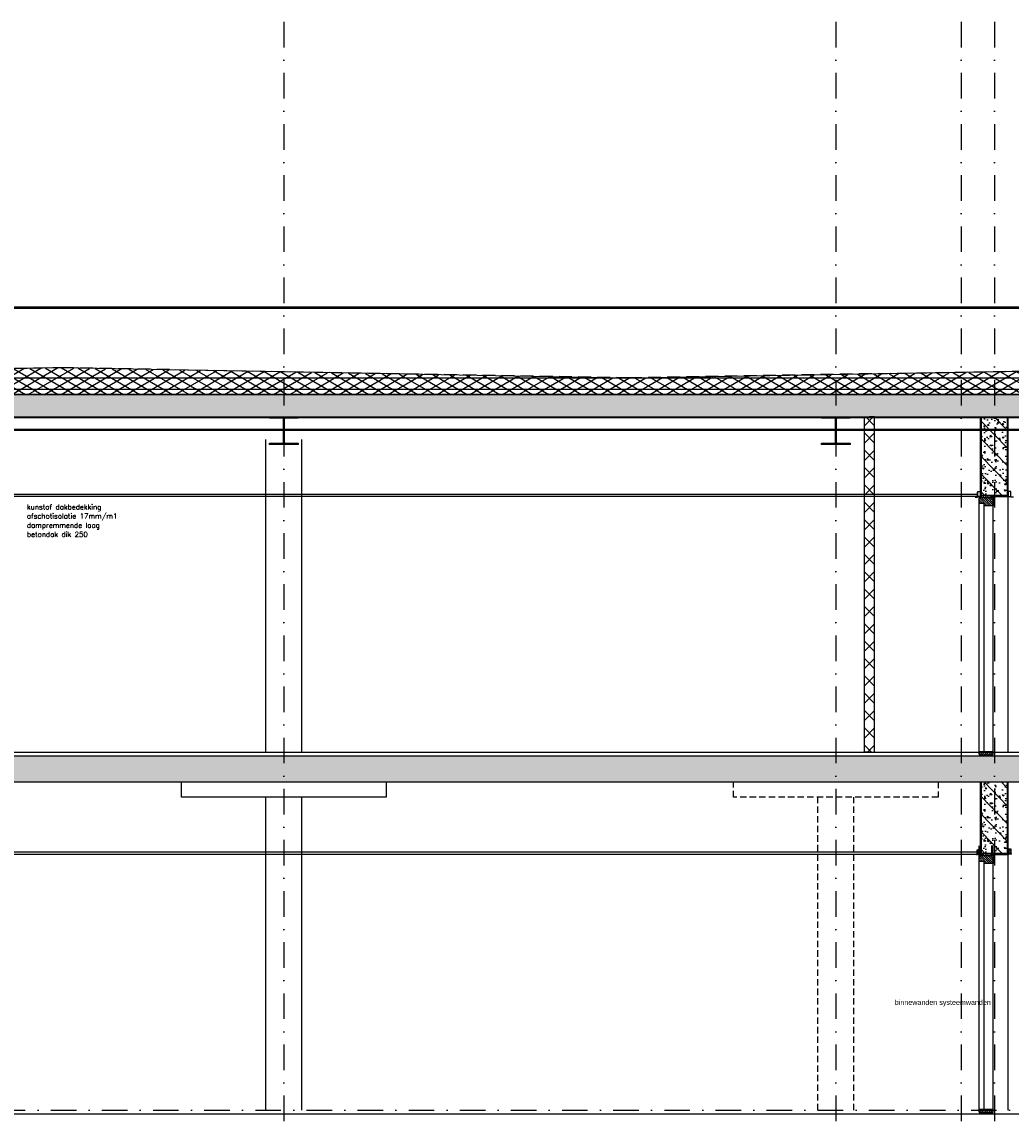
# Model space of a CAD drawing. Extents: x 0 to 317513, y 0 to 193913.
# Tile 82 of 105: x 223059 to 232737, y 157459 to 168143. Entities that reach past the tile are written whole.
import ezdxf

# ---------------------------------------------------------------- set-up
doc = ezdxf.new("R2010")
doc.units = 0
doc.header["$LTSCALE"] = 20
doc.header["$MEASUREMENT"] = 0
doc.header["$PDSIZE"] = -1
for name, pattern in [('DASHDOT', [25, 12.5, -6.25, 0, -6.25]), ('DD1', [2.66667, 1.66667, -0.5, 0, -0.5]), ('HIDDEN', [9.375, 6.25, -3.125]), ('HIDDEN2', [4.6875, 3.125, -1.5625])]:
    doc.linetypes.add(name, pattern=pattern)
doc.layers.get('0').update_dxf_attribs({"linetype": 'CONTINUOUS'})
for name, color, linetype in [('A--01A1_ACEER', 1, 'CONTINUOUS'), ('A--A21--_F-23-', 9, 'CONTINUOUS'), ('A--A22--_F123-', 9, 'CONTINUOUS'), ('A--A23--_F--3-', 9, 'CONTINUOUS'), ('A--A25--_F--3-', 9, 'CONTINUOUS'), ('A--A31--_F--3-', 9, 'CONTINUOUS'), ('A--L13D3_VLOEREN', 3, 'CONTINUOUS'), ('A--L21--', 3, 'CONTINUOUS'), ('A--L21--_F-23-', 4, 'CONTINUOUS'), ('A--L21D1_BUITENWAND', 1, 'CONTINUOUS'), ('A--L21DC1_BUITENWAND', 1, 'HIDDEN'), ('A--L22--', 3, 'CONTINUOUS'), ('A--L22--_F--3-', 7, 'CONTINUOUS'), ('A--L23--', 7, 'CONTINUOUS'), ('A--L23--_F--3-', 7, 'CONTINUOUS'), ('A--L25--', 7, 'CONTINUOUS'), ('A--L25--_F-23-', 7, 'CONTINUOUS'), ('A--L27DC4_DAKEN', 4, 'HIDDEN'), ('A--L28--', 7, 'CONTINUOUS'), ('A--L28--_F--3-', 1, 'CONTINUOUS'), ('A--L28D1_KONSTRUKTIES', 1, 'CONTINUOUS'), ('A--L28DC1_KONSTRUKTIES', 1, 'HIDDEN2'), ('A--L31--_F--3-', 7, 'CONTINUOUS'), ('A--L35--', 7, 'CONTINUOUS'), ('A--L35-D2-_PLAFONDS', 2, 'CONTINUOUS'), ('A--L35-D4-_PLAFONDS', 4, 'CONTINUOUS'), ('A--T$1A-_F123_20', 1, 'CONTINUOUS'), ('A--T01A-25_TEKST', 2, 'CONTINUOUS'), ('STRAMIEN', 8, 'DD1'), ('X--LR---_CP', 7, 'CONTINUOUS')]:
    doc.layers.add(name, color=color, linetype=linetype)
doc.styles.add('EB2', font='ARIAL.TTF')
doc.styles.add('HIEMSTRA', font='romans.shx')
pattern_1 = [(134, (397244.69, 58203.42), (86.320776, 83.359004), []), (129, (397244.69, 58203.42), (-143.64922, -10.04493), [15, -165]), (184, (397244.69, 58203.42), (30.37155, 149.9312), [12, -132]), (78.5486, (397232.72, 58202.59), (-113.27778, 139.88618), [12.74804, -140.22842]), (132.8158, (397245.38, 58243.42), (-213.99344, -29.37358), [22.5, -247.5]), (82.3644, (397227.55, 58240.97), (-183.50393, 198.05632), [19.12206, -210.3426]), (187.8158, (397245.38, 58243.42), (-183.50378, 198.05647), [18, -198]), (158, (397225.21, 58233.77), (-120.76856, -78.42802), [15, -165]), (213, (397225.21, 58233.77), (-46.12453, 145.85721), [12, -132]), (107.5486, (397215.15, 58227.23), (-166.893145, 67.42906), [12.74804, -140.22842]), (141.5, (397244.686, 58203.424), (-1.269641, 66.611074), [0, -130.4, 0, -134, 0, -132.5]), (171.5, (397244.686, 58203.424), (-51.229207, 79.788568), [0, -76.4, 0, -127.4, 0, -50.5]), (211.5, (397289.28, 58202.645), (-106.826954, -2.64699), [0, -50, 0, -156, 0, -207]), (221.5, (397309.28, 58202.3), (-116.270055, 22.053548), [0, -65, 0, -103.6, 0, -147]), (221.5, (397309.28, 58202.3), (-116.270055, 22.053548), [0, -65, 0, -103.6, 0, -147])]

# ---------------------------------------------------------------- blocks, each defined once
blk = doc.blocks.new('Q020259-')
at = {"layer": 'A--A25--_F--3-'}
h = blk.add_hatch(dxfattribs=at)
h.set_pattern_fill('ALFALINE', color=256, scale=15, style=0, pattern_type=2)
h.set_pattern_definition([(45, (0, 0), (-10.6066, 10.6066), [])])
h.paths.add_polyline_path([(0, 0), (0, 46), (28, 46), (28, 0)])
at = {"layer": 'A--L25--_F-23-', "color": 2, "linetype": 'Continuous'}
blk.add_lwpolyline([(0, 0), (0, 46), (28, 46), (28, 0)], close=True, dxfattribs=at)
at = {"layer": 'X--LR---_CP'}
for p in [(0, 0), (0, 0), (28, 0)]:
    blk.add_point(p, dxfattribs=at)
blk = doc.blocks.new('*U826')
at = {"layer": 'A--A22--_F123-', "linetype": 'Continuous'}
h = blk.add_hatch(dxfattribs=at)
h.set_pattern_fill('ALFAKRS', color=256, scale=120, style=0)
h.set_pattern_definition([(45, (-231351.47, -160998.57), (-84.852814, 84.852814), []), (135, (-231351.47, -160998.57), (-84.852814, -84.852814), [])])
h.paths.add_polyline_path([(0, 0), (-50, 0), (-50, 3281), (0, 3281), (50, 3281), (50, 0)])
at = {"layer": 'A--L22--_F--3-', "color": 3, "linetype": 'Continuous'}
for points in [[(0, 0), (-50, 0), (-50, 3281), (0, 3281)], [(0, 0), (50, 0), (50, 3281), (0, 3281)]]:
    blk.add_lwpolyline(points, dxfattribs=at)
blk = doc.blocks.new('*U783')
at = {"layer": 'A--L23--_F--3-', "color": 2, "linetype": 'Continuous'}
blk.add_lwpolyline([(0, 0), (0, 20), (18229, 20), (18229, 0)], dxfattribs=at)
blk = doc.blocks.new('*U776')
at = {"layer": 'A--L23--_F--3-', "color": 2, "linetype": 'Continuous'}
blk.add_lwpolyline([(0, 0), (0, -20), (-14053, -20), (-14053, 0)], dxfattribs=at)
blk = doc.blocks.new('Q020497-')
at = {"layer": 'A--L28--_F--3-', "color": 4, "linetype": 'Continuous'}
blk.add_lwpolyline([(140, -135), (-140, -135), (-140, -122), (-16, -122, 0.414214), (-4, -110), (-4, 110, 0.414214), (-16, 122), (-140, 122), (-140, 135), (140, 135), (140, 122), (16, 122, 0.414214), (4, 110), (4, -110, 0.414214), (16, -122), (140, -122)], format="xyb", close=True, dxfattribs=at)
at = {"layer": 'X--LR---_CP'}
for p in [(-4, 0), (0, 0), (4, 0)]:
    blk.add_point(p, dxfattribs=at)

msp = doc.modelspace()

# ---------------------------------------------------------------- hatches: boundary and pattern name
at = {"layer": 'A--A21--_F-23-'}
h = msp.add_hatch(dxfattribs=at)
h.set_pattern_fill('ALFAISO', color=256, scale=80, angle=270, style=0, pattern_type=2)
h.set_pattern_definition([(330, (88308.34, 68743.42), (40, 69.282032), []), (30, (88308.34, 68743.42), (-40, 69.282032), [])])
h.paths.add_polyline_path([(217925.6, 164499.3), (239022.3, 164499.3), (239022.3, 164827.9), (229031, 164658.4), (228930.8, 164658.9), (223440.9, 164758), (217925.6, 164657.5)])
at = {"layer": 'A--A23--_F--3-'}
h = msp.add_hatch(dxfattribs=at)
h.set_pattern_fill('ALFABET', color=256, scale=20, angle=1, style=0, pattern_type=2)
h.set_pattern_definition([(134, (352898.12, 58303.42), (86.32078, 83.359004), []), (129, (352898.12, 58303.42), (-143.64922, -10.04493), [15, -165]), (184, (352898.12, 58303.42), (30.37155, 149.9312), [12, -132]), (78.5486, (352886.15, 58302.59), (-113.27778, 139.88618), [12.74804, -140.22842]), (132.8158, (352898.82, 58343.42), (-213.99344, -29.37358), [22.5, -247.5]), (82.3644, (352880.98, 58340.97), (-183.50393, 198.05632), [19.12206, -210.3426]), (187.8158, (352898.82, 58343.42), (-183.50378, 198.05647), [18, -198]), (158, (352878.65, 58333.77), (-120.76856, -78.42802), [15, -165]), (213, (352878.65, 58333.77), (-46.12453, 145.85721), [12, -132]), (107.5486, (352868.58, 58327.23), (-166.89315, 67.42906), [12.74804, -140.22842]), (141.5, (352898.12, 58303.424), (-1.269641, 66.611074), [0, -130.4, 0, -134, 0, -132.5]), (171.5, (352898.12, 58303.424), (-51.229207, 79.788568), [0, -76.4, 0, -127.4, 0, -50.5]), (211.5, (352942.71, 58302.645), (-106.826954, -2.64699), [0, -50, 0, -156, 0, -207]), (221.5, (352962.71, 58302.3), (-116.270055, 22.05355), [0, -65, 0, -103.6, 0, -147]), (221.5, (352962.71, 58302.3), (-116.270055, 22.05355), [0, -65, 0, -103.6, 0, -147])])
h.paths.add_polyline_path([(209419.3, 164499.3), (209419.3, 164279.3), (239012.3, 164279.3), (239012.3, 164499.3)])
h = msp.add_hatch(dxfattribs=at)
h.set_pattern_fill('ALFABET', color=256, scale=20, angle=1, style=0, pattern_type=2)
h.set_pattern_definition([(134, (397245.3, 68553.37), (86.320776, 83.359004), []), (129, (397245.3, 68553.37), (-143.64922, -10.04493), [15, -165]), (184, (397245.3, 68553.37), (30.37155, 149.9312), [12, -132]), (78.5486, (397233.33, 68552.53), (-113.27778, 139.88618), [12.74804, -140.22842]), (132.8158, (397246, 68593.36), (-213.99344, -29.37358), [22.5, -247.5]), (82.3644, (397228.17, 68590.91), (-183.50393, 198.05632), [19.12206, -210.3426]), (187.8158, (397246, 68593.36), (-183.50378, 198.05647), [18, -198]), (158, (397225.83, 68583.71), (-120.76856, -78.42802), [15, -165]), (213, (397225.83, 68583.71), (-46.12453, 145.85721), [12, -132]), (107.5486, (397215.76, 68577.18), (-166.89315, 67.42906), [12.74804, -140.22842]), (141.5, (397245.3, 68553.37), (-1.269641, 66.611074), [0, -130.4, 0, -134, 0, -132.5]), (171.5, (397245.3, 68553.37), (-51.229207, 79.788568), [0, -76.4, 0, -127.4, 0, -50.5]), (211.5, (397289.894, 68552.59), (-106.826954, -2.64699), [0, -50, 0, -156, 0, -207]), (221.5, (397309.89, 68552.24), (-116.270055, 22.053548), [0, -65, 0, -103.6, 0, -147]), (221.5, (397309.89, 68552.24), (-116.270055, 22.053548), [0, -65, 0, -103.6, 0, -147])])
h.paths.add_polyline_path([(232698, 163509.3), (232448, 163509.3), (232448, 164279.3), (232698, 164279.3)])
h = msp.add_hatch(dxfattribs=at)
h.set_pattern_fill('ALFABET', color=256, scale=20, angle=1, style=0, pattern_type=2)
h.set_pattern_definition(pattern_1)
h.paths.add_polyline_path([(225622.3, 160709.3), (225622.3, 160959.3), (231022.3, 160959.3), (231022.3, 160709.3)])
h.paths.add_polyline_path([(231022.3, 160709.3), (231022.3, 160959.3), (232572.3, 160959.3), (232572.3, 160709.3)])
h.paths.add_polyline_path([(233042.3, 160959.3), (233042.3, 160709.3), (232572.3, 160709.3), (232572.3, 160959.3)])
h.paths.add_polyline_path([(233042.3, 160959.3), (233167.3, 160959.3), (233167.3, 160709.3), (233042.3, 160709.3)])
h.paths.add_polyline_path([(233072.3, 160936.9), (233072.3, 161021.7), (233012.3, 161021.7), (233012.3, 160936.9)], flags=9)
h = msp.add_hatch(dxfattribs=at)
h.set_pattern_fill('ALFABET', color=256, scale=20, angle=1, style=0, pattern_type=2)
h.set_pattern_definition(pattern_1)
h.paths.add_polyline_path([(225622.3, 160709.3), (225622.3, 160959.3), (220222.3, 160959.3), (220222.3, 160709.3)])
h = msp.add_hatch(dxfattribs=at)
h.set_pattern_fill('ALFABET', color=256, scale=20, angle=1, style=0, pattern_type=2)
h.set_pattern_definition([(134, (397245.3, 65053.37), (86.320776, 83.359004), []), (129, (397245.3, 65053.37), (-143.64922, -10.04493), [15, -165]), (184, (397245.3, 65053.37), (30.37155, 149.9312), [12, -132]), (78.5486, (397233.33, 65052.53), (-113.27778, 139.88618), [12.74804, -140.22842]), (132.8158, (397246, 65093.36), (-213.99344, -29.37358), [22.5, -247.5]), (82.3644, (397228.17, 65090.91), (-183.50393, 198.05632), [19.12206, -210.3426]), (187.8158, (397246, 65093.36), (-183.50378, 198.05647), [18, -198]), (158, (397225.83, 65083.71), (-120.76856, -78.42802), [15, -165]), (213, (397225.83, 65083.71), (-46.12453, 145.85721), [12, -132]), (107.5486, (397215.76, 65077.18), (-166.89315, 67.42906), [12.74804, -140.22842]), (141.5, (397245.3, 65053.37), (-1.269641, 66.611074), [0, -130.4, 0, -134, 0, -132.5]), (171.5, (397245.3, 65053.37), (-51.229207, 79.788568), [0, -76.4, 0, -127.4, 0, -50.5]), (211.5, (397289.894, 65052.59), (-106.826954, -2.64699), [0, -50, 0, -156, 0, -207]), (221.5, (397309.89, 65052.24), (-116.270055, 22.053548), [0, -65, 0, -103.6, 0, -147]), (221.5, (397309.89, 65052.24), (-116.270055, 22.053548), [0, -65, 0, -103.6, 0, -147])])
h.paths.add_polyline_path([(232698, 160009.3), (232448, 160009.3), (232448, 160709.3), (232698, 160709.3)])
at = {"layer": 'A--A25--_F--3-'}
h = msp.add_hatch(dxfattribs=at)
h.set_pattern_fill('ALFALINE', color=256, scale=15, angle=-90, style=0, pattern_type=2)
h.set_pattern_definition([(225, (232546.958, 163536.265), (-10.6066, 10.6066), [])])
h.paths.add_polyline_path([(232547, 163509.3), (232438, 163509.3), (232438, 163490.3), (232547, 163490.3)])
h = msp.add_hatch(dxfattribs=at)
h.set_pattern_fill('ALFALINE', color=256, scale=15, angle=-90, style=0, pattern_type=2)
h.set_pattern_definition([(225, (232546.958, 160036.265), (-10.6066, 10.6066), [])])
h.paths.add_polyline_path([(232547, 160009.3), (232438, 160009.3), (232438, 159990.3), (232547, 159990.3)])
at = {"layer": 'A--A31--_F--3-'}
h = msp.add_hatch(dxfattribs=at)
h.set_pattern_fill('ALFALINE', color=256, scale=15, style=0, pattern_type=2)
h.set_pattern_definition([(135, (232561.958, 163499.265), (10.6066, 10.6066), [])])
h.paths.add_polyline_path([(232425.1, 163430.3), (232423, 163432.4), (232423, 163490.3), (232423, 163499.3), (232438, 163499.3), (232438, 163490.3), (232547, 163490.3), (232547, 163499.3), (232562, 163499.3), (232562, 163426.3), (232562, 163410.3), (232561, 163409.3), (232475, 163409.3), (232474, 163410.3), (232474, 163418.3), (232474, 163429.6), (232473.3, 163430.3)])
h = msp.add_hatch(dxfattribs=at)
h.set_pattern_fill('ALFALINE', color=256, scale=15, style=0, pattern_type=2)
h.set_pattern_definition([(45, (200896.57, 162364.845), (-10.606602, 10.606602), [])])
h.paths.add_polyline_path([(232562, 160974.3), (232562, 161004.3), (232423, 161004.3), (232423, 160974.3)])
h = msp.add_hatch(dxfattribs=at)
h.set_pattern_fill('ALFALINE', color=256, scale=15, style=0, pattern_type=2)
h.set_pattern_definition([(135, (232561.958, 159999.265), (10.6066, 10.6066), [])])
h.paths.add_polyline_path([(232425.1, 159930.3), (232423, 159932.4), (232423, 159990.3), (232423, 159999.3), (232438, 159999.3), (232438, 159990.3), (232547, 159990.3), (232547, 159999.3), (232562, 159999.3), (232562, 159926.3), (232562, 159910.3), (232561, 159909.3), (232475, 159909.3), (232474, 159910.3), (232474, 159918.3), (232474, 159929.6), (232473.3, 159930.3)])
h = msp.add_hatch(dxfattribs=at)
h.set_pattern_fill('ALFALINE', color=256, scale=15, style=0, pattern_type=2)
h.set_pattern_definition([(45, (200896.57, 158864.845), (-10.606602, 10.606602), [])])
h.paths.add_polyline_path([(232562, 157474.3), (232562, 157504.3), (232423, 157504.3), (232423, 157474.3)])

# ---------------------------------------------------------------- linework, layer by layer
for p, q in [((232438, 163497.2), (232438, 163583.6)), ((232423, 159997.2), (232423, 160083.6)), ((232438, 159997.2), (232438, 160083.6)), ((232547, 159996.1), (232547, 160088)), ((232562, 159996.1), (232562, 160088))]:
    msp.add_line(p, q)
at = {"layer": 'A--01A1_ACEER'}
for p, q in [((238773.5, 165339.4), (217931.8, 165339.4)), ((225447.3, 160999.3), (225447.3, 164059.3)), ((232423, 160979.3), (232423, 163499.3)), ((232562, 160999.3), (232562, 163499.3)), ((232474, 160999.3), (232474, 163410.3)), ((225447.3, 157499.3), (225447.3, 160559.3)), ((232423, 157479.3), (232423, 159999.3)), ((232562, 157499.3), (232562, 159999.3)), ((232474, 157499.3), (232474, 159910.3))]:
    msp.add_line(p, q, dxfattribs=at)
at = {"layer": 'A--L13D3_VLOEREN'}
for p, q in [((239022.3, 164659.3), (217925.6, 164657.5)), ((239000.3, 164548.5), (217942.8, 164547.5))]:
    msp.add_line(p, q, dxfattribs=at)
at = {"layer": 'A--L21--'}
msp.add_lwpolyline([(217925.6, 164499.3), (239022.3, 164499.3), (239022.3, 164827.9), (229031, 164658.4), (228930.8, 164658.9), (223440.9, 164758), (223440.9, 164758), (217925.6, 164657.5)], close=True, dxfattribs=at)
at = {"layer": 'A--L21--_F-23-', "linetype": 'Continuous'}
for points in [[(209419.3, 164499.3), (209419.3, 164279.3), (239012.3, 164279.3), (239012.3, 164499.3)], [(232698, 163509.3), (232448, 163509.3), (232448, 164279.3), (232698, 164279.3)], [(232698, 160009.3), (232448, 160009.3), (232448, 160709.3), (232698, 160709.3)]]:
    msp.add_lwpolyline(points, close=True, dxfattribs=at)
for points in [[(235193.3, 160959.3), (235193.3, 160959.3), (216887.3, 160959.3), (216887.3, 160859.4)], [(216887.3, 160709.3), (235193.3, 160709.3), (235193.3, 160879.3)]]:
    msp.add_lwpolyline(points, dxfattribs=at)
at = {"layer": 'A--L21D1_BUITENWAND'}
msp.add_line((238843.6, 165352.1), (217931.8, 165352.1), dxfattribs=at)
at = {"layer": 'A--L21DC1_BUITENWAND', "linetype": 'Continuous'}
for p, q in [((232562, 163499.3), (232708, 163499.3)), ((232562, 159999.3), (232708, 159999.3))]:
    msp.add_line(p, q, dxfattribs=at)
for points in [[(232438, 163499.3), (232438, 164279.3)], [(232708, 160999.3), (232708, 164279.3)], [(232438, 159999.3), (232438, 160709.3)], [(232708, 157499.3), (232708, 160709.3)]]:
    msp.add_lwpolyline(points, dxfattribs=at)
at = {"layer": 'A--L25--_F-23-', "color": 2, "linetype": 'Continuous'}
for points in [[(232547, 163509.3), (232438, 163509.3), (232438, 163490.3), (232547, 163490.3)], [(232547, 160009.3), (232438, 160009.3), (232438, 159990.3), (232547, 159990.3)]]:
    msp.add_lwpolyline(points, close=True, dxfattribs=at)
at = {"layer": 'A--L27DC4_DAKEN'}
msp.add_lwpolyline([(217925.6, 164662.5), (217925.6, 164662.5), (223440.9, 164763), (223440.9, 164763), (228998.3, 164663.6), (228998.3, 164663.6), (239021.7, 164832.9), (239022.3, 164945.4)], dxfattribs=at)
at = {"layer": 'A--L28D1_KONSTRUKTIES'}
for p, q in [((238578.1, 164270.8), (209545.1, 164270.8)), ((238578.1, 164154.8), (209545.1, 164154.8)), ((238578.1, 164146.3), (209545.1, 164146.3)), ((225797.3, 160999.3), (225797.3, 164059.3)), ((225797.3, 157499.3), (225797.3, 160559.3))]:
    msp.add_line(p, q, dxfattribs=at)
msp.add_lwpolyline([(226622.3, 160709.3), (226622.3, 160559.3), (224622.3, 160559.3), (224622.3, 160709.3)], dxfattribs=at)
at = {"layer": 'A--L28DC1_KONSTRUKTIES'}
for p, q in [((230847.3, 157499.3), (230847.3, 160559.3)), ((231197.3, 157499.3), (231197.3, 160559.3))]:
    msp.add_line(p, q, dxfattribs=at)
msp.add_lwpolyline([(232022.3, 160709.3), (232022.3, 160559.3), (230022.3, 160559.3), (230022.3, 160709.3)], dxfattribs=at)
at = {"layer": 'A--L31--_F--3-', "color": 2, "linetype": 'Continuous'}
for points in [[(232425.1, 163430.3), (232423, 163432.4), (232423, 163490.3), (232423, 163499.3), (232438, 163499.3), (232438, 163499.3), (232438, 163490.3), (232547, 163490.3), (232547, 163499.3), (232562, 163499.3), (232562, 163426.3), (232562, 163410.3), (232561, 163409.3), (232475, 163409.3), (232474, 163410.3), (232474, 163418.3), (232474, 163429.6), (232473.3, 163430.3)], [(232425.1, 159930.3), (232423, 159932.4), (232423, 159990.3), (232423, 159999.3), (232438, 159999.3), (232438, 159999.3), (232438, 159990.3), (232547, 159990.3), (232547, 159999.3), (232562, 159999.3), (232562, 159926.3), (232562, 159910.3), (232561, 159909.3), (232475, 159909.3), (232474, 159910.3), (232474, 159918.3), (232474, 159929.6), (232473.3, 159930.3)]]:
    msp.add_lwpolyline(points, close=True, dxfattribs=at)
at = {"layer": 'A--L35--', "color": 2, "linetype": 'Continuous'}
for points in [[(232562, 160974.3), (232562, 161004.3), (232423, 161004.3), (232423, 160974.3)], [(232562, 157474.3), (232562, 157504.3), (232423, 157504.3), (232423, 157474.3)]]:
    msp.add_lwpolyline(points, close=True, dxfattribs=at)
at = {"layer": 'A--L35-D2-_PLAFONDS'}
for points in [[(220555.3, 163524.1), (232405.7, 163524.1), (232405.7, 163499.1), (220555.3, 163499.1)], [(232435.5, 163500.6), (232410.5, 163500.6), (232410.5, 163550.6), (232435.5, 163550.6)], [(232708, 163500.6), (232733, 163500.6), (232733, 163550.6), (232708, 163550.6)], [(220382.1, 160024.1), (232405.7, 160024.1), (232405.7, 159999.1), (220382.1, 159999.1)]]:
    msp.add_lwpolyline(points, close=True, dxfattribs=at)
at = {"layer": 'A--L35-D4-_PLAFONDS'}
for p, q in [((232383.2, 163493.5), (232408.2, 163493.5)), ((232408.2, 163493.5), (232408.2, 163543.5)), ((232735.2, 163493.5), (232735.2, 163543.5)), ((232760.2, 163493.5), (232735.2, 163493.5)), ((232405.7, 159993.5), (232405.7, 160043.5))]:
    msp.add_line(p, q, dxfattribs=at)
at = {"layer": 'STRAMIEN', "linetype": 'DASHDOT'}
for p, q in [((225622.3, 168142.5), (225622.3, 148770)), ((231022.3, 168142.5), (231022.3, 148770)), ((232247.3, 168142.5), (232247.3, 148770)), ((232572.3, 168142.5), (232572.3, 148770)), ((150828.6, 164499.3), (241970.6, 164499.3)), ((150738.4, 160999.3), (241970.6, 160999.3)), ((150828.6, 157499.3), (241970.6, 157499.3))]:
    msp.add_line(p, q, dxfattribs=at)
at = {"layer": 'X--LR---_CP'}
for p in [(232547, 163490.3), (232707.9, 163499.3), (232707.9, 163499.3), (232707.9, 163499.3), (232707.9, 163499.1), (232707.9, 163499.1), (232707.9, 163499.1), (232547, 159990.3), (232707.9, 159999.3), (232707.9, 159999.3), (232707.9, 159999.3), (232707.9, 159999.1), (232707.9, 159999.1), (232707.9, 159999.1)]:
    msp.add_point(p, dxfattribs=at)

# ---------------------------------------------------------------- block references
at = {"layer": 'A--L22--'}
msp.add_blockref('*U826', (231351.5, 160998.6), dxfattribs=at)
at = {"layer": 'A--L23--'}
for name, p in [('*U783', (216887.3, 160979.3)), ('*U776', (234390.7, 157479.3))]:
    msp.add_blockref(name, p, dxfattribs=at)
at = {"layer": 'A--L25--'}
msp.add_blockref('Q020259-', (232410, 160000.6), dxfattribs=at)
at = {"layer": 'A--L25--', "xscale": -1}
for p in [(232735.9, 160004.3), (232735.9, 160004), (232736, 160004.3), (232736, 160004)]:
    msp.add_blockref('Q020259-', p, dxfattribs=at)
at = {"layer": 'A--L28--'}
for p in [(225622.3, 164144.3), (231022.3, 164144.3)]:
    msp.add_blockref('Q020497-', p, dxfattribs=at)

# ---------------------------------------------------------------- texts
at = {"layer": 'A--T$1A-_F123_20', "style": 'EB2'}
msp.add_text('binnewanden systeemwanden', height=50, dxfattribs=at).set_placement((231598.8, 158527.7))
at = {"layer": 'A--T01A-25_TEKST', "style": 'HIEMSTRA'}
for s, p in [('kunstof dakbedekking', (223108.9, 163372.7)), ('dampremmende laag', (223108.9, 163194.2)), ('afschotisolatie 17mm/m1', (223108.9, 163283.5)), ('betondak dik 250', (223108.9, 163105))]:
    msp.add_text(s, height=50, dxfattribs=at).set_placement(p)

doc.saveas('drawing.dxf')
